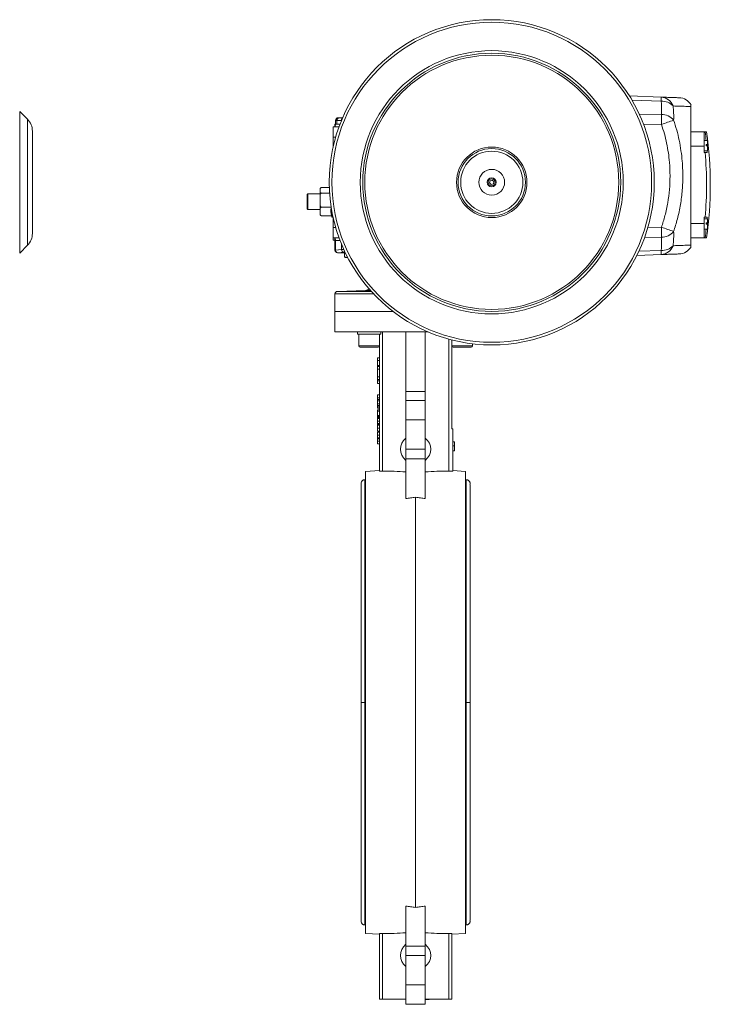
# Model space of a CAD drawing. Header units: millimetres. Extents: x 72 to 1173, y -128 to 1022.
# Tile 8 of 8: x 638 to 1173, y 259 to 1022. Entities that reach past the tile are written whole.
import ezdxf

# ---------------------------------------------------------------- set-up
doc = ezdxf.new("R2010")
doc.units = ezdxf.units.MM

msp = doc.modelspace()

# ---------------------------------------------------------------- linework, layer by layer
at = {"color": 7, "linetype": 'Continuous', "lineweight": 15}
for p, q in [((1110.66, 962.46), (1135.28, 961.6)), ((643.83, 944.4), (637.77, 950.46)), ((880.87, 938.59), (880.8, 938.59)), ((880.8, 930.59), (880.8, 938.59)), ((885.43, 938.59), (880.87, 938.59)), ((882.25, 940.59), (882.19, 938.59)), ((882.25, 940.59), (882.6, 940.59)), ((882.55, 938.59), (882.6, 940.59)), ((882.6, 940.59), (886.18, 940.59)), ((882.8, 943.59), (882.8, 940.59)), ((887.3, 943.59), (883.82, 943.59)), ((883.82, 940.59), (883.82, 943.59)), ((884.8, 945.59), (885.8, 945.59)), ((885.8, 945.59), (888.21, 945.59)), ((887.3, 943.42), (887.3, 943.59)), ((647.64, 935.21), (647.64, 855.98)), ((1168.67, 934.59), (1158.37, 934.59)), ((1168.67, 923.59), (1168.67, 934.59)), ((1168.67, 934.59), (1169.34, 934.59)), ((1169.34, 934.59), (1170.43, 934.59)), ((880.8, 922.6), (880.8, 930.59)), ((1168.67, 923.59), (1158.37, 923.59)), ((1171.07, 928), (1168.67, 928)), ((1168.67, 918.59), (1168.67, 923.59)), ((1170.07, 924.96), (1171.07, 924.96)), ((1170.07, 923.96), (1170.07, 924.96)), ((1171.07, 924.03), (1170.07, 924.03)), ((1171.07, 923.96), (1170.07, 923.96)), ((1171.07, 924.96), (1171.07, 928)), ((1171.07, 924.96), (1171.07, 924.03)), ((1171.07, 920), (1171.07, 923.96)), ((1168.67, 920), (1171.07, 920)), ((1168.67, 918.59), (1169.34, 918.59)), ((1170.66, 918.59), (1169.34, 918.59)), ((1002.59, 896.76), (1002.22, 895.07)), ((1002.22, 895.07), (1003.49, 893.9)), ((1004.25, 897.28), (1002.59, 896.76)), ((1003.49, 893.9), (1005.15, 894.42)), ((1005.52, 896.11), (1004.25, 897.28)), ((1005.15, 894.42), (1005.52, 896.11)), ((861.3, 886.59), (860.8, 886.09)), ((860.8, 875.09), (860.8, 886.09)), ((870.8, 886.59), (861.3, 886.59)), ((861.3, 886.59), (861.3, 874.59)), ((870.8, 890.52), (870.8, 890.56)), ((870.8, 890.52), (870.8, 888.17)), ((870.8, 884.78), (870.8, 888.17)), ((871.8, 891.47), (877.94, 891.47)), ((871.8, 887.22), (878.15, 887.22)), ((870.8, 884.78), (870.8, 878.78)), ((870.8, 874.85), (870.8, 878.78)), ((860.8, 875.09), (861.3, 874.59)), ((861.3, 874.59), (870.8, 874.59)), ((870.8, 874.85), (870.8, 871.19)), ((870.8, 870.62), (870.8, 871.19)), ((871.8, 876.33), (879.35, 876.33)), ((871.8, 869.71), (879.59, 869.71)), ((880.8, 860.59), (880.8, 868.58)), ((1168.67, 863.59), (1158.37, 863.59)), ((1168.67, 868.59), (1169.34, 868.59)), ((1168.67, 868.59), (1168.67, 863.59)), ((1171.07, 867.19), (1168.67, 867.19)), ((1168.67, 852.59), (1168.67, 863.59)), ((1169.34, 868.59), (1170.66, 868.59)), ((1170.07, 864.05), (1171.07, 864.05)), ((1170.07, 863.05), (1170.07, 864.05)), ((1171.07, 863.32), (1170.07, 863.32)), ((1171.07, 863.05), (1170.07, 863.05)), ((1170.68, 863.32), (1170.66, 863.09)), ((1171.07, 864.05), (1171.07, 867.19)), ((1171.07, 864.05), (1171.07, 863.32)), ((1171.07, 859.19), (1171.07, 863.05)), ((880.8, 852.59), (880.8, 860.59)), ((1168.67, 859.19), (1171.07, 859.19)), ((880.8, 852.59), (880.87, 852.59)), ((880.8, 852.59), (880.8, 850.79)), ((880.8, 850.79), (882.24, 850.79)), ((885.43, 852.59), (880.87, 852.59)), ((882.19, 852.59), (882.25, 850.59)), ((882.25, 850.59), (882.6, 850.59)), ((882.3, 850.59), (882.3, 842.96)), ((882.55, 852.59), (882.6, 850.59)), ((882.6, 850.59), (886.18, 850.59)), ((882.66, 842.96), (882.66, 850.59)), ((1168.67, 852.59), (1158.37, 852.59)), ((1168.67, 852.59), (1169.34, 852.59)), ((1170.43, 852.59), (1169.34, 852.59)), ((637.77, 840.72), (643.83, 846.78)), ((882.66, 842.96), (887.35, 843.46)), ((884.23, 840.96), (889.6, 840.78)), ((889.6, 841.29), (889.6, 838.39)), ((889.6, 841.29), (890.17, 841.29)), ((1135.28, 839.58), (1116.41, 838.92)), ((890.53, 837.39), (891.58, 837.39)), ((891.58, 837.39), (892.12, 837.39)), ((882.3, 809.07), (882.3, 795.59)), ((905.94, 811.83), (884.23, 811.07)), ((882.3, 795.59), (882.3, 779.63)), ((882.3, 795.59), (927.21, 795.59)), ((954.58, 779.63), (882.3, 779.63)), ((899.69, 779.59), (899.69, 777.79)), ((917.78, 779.59), (917.78, 777.79)), ((919.09, 671.81), (919.09, 779.59)), ((937.3, 779.59), (937.3, 733.44)), ((952.3, 779.59), (952.3, 733.44)), ((917.78, 777.79), (899.69, 777.79)), ((900.74, 777.79), (900.74, 768.79)), ((916.74, 768.79), (916.74, 777.79)), ((916.8, 777.79), (916.8, 671.66)), ((970.51, 671.81), (970.51, 774.09)), ((972.8, 773.48), (972.8, 704.59)), ((972.86, 773.47), (972.86, 768.79)), ((915.74, 767.79), (901.74, 767.79)), ((976.95, 767.79), (973.86, 767.79)), ((987.86, 767.79), (976.95, 767.79)), ((988.86, 768.79), (988.86, 770.49)), ((915.3, 757.59), (915.3, 759.59)), ((916.8, 759.59), (915.3, 759.59)), ((916.8, 757.59), (915.3, 757.59)), ((915.3, 753.51), (915.3, 757.59)), ((916.8, 753.51), (915.3, 753.51)), ((915.3, 752.97), (915.3, 753.51)), ((916.8, 752.97), (915.3, 752.97)), ((915.3, 750.8), (915.3, 752.97)), ((916.8, 750.8), (915.3, 750.8)), ((915.3, 744.94), (915.3, 750.8)), ((915.3, 744.94), (916.8, 744.94)), ((915.3, 742.75), (915.3, 744.94)), ((916.8, 742.75), (915.3, 742.75)), ((915.3, 741.67), (915.3, 742.75)), ((916.8, 741.67), (915.3, 741.67)), ((915.3, 739.59), (915.3, 741.67)), ((916.8, 739.59), (915.3, 739.59)), ((952.3, 733.44), (937.3, 733.44)), ((937.3, 733.44), (937.3, 726.59)), ((952.3, 726.59), (952.3, 733.44)), ((915.3, 730.94), (916.8, 730.94)), ((915.3, 730.94), (915.3, 728.54)), ((915.3, 728.54), (916.8, 728.54)), ((915.3, 727.31), (916.8, 727.31)), ((915.3, 726.36), (916.8, 726.36)), ((915.3, 726.36), (915.3, 723.97)), ((937.3, 726.59), (952.3, 726.59)), ((937.3, 726.59), (937.3, 711.59)), ((952.3, 726.59), (952.3, 711.59)), ((915.3, 723.97), (916.8, 723.97)), ((915.3, 722.73), (916.8, 722.73)), ((915.3, 721.71), (916.8, 721.71)), ((916.8, 720.62), (915.3, 720.62)), ((915.3, 719.36), (915.3, 718.32)), ((915.3, 719.36), (916.8, 719.36)), ((915.3, 718.32), (916.8, 718.32)), ((915.3, 718.32), (915.3, 714.96)), ((915.3, 714.96), (916.8, 714.96)), ((915.3, 714.96), (915.3, 713.98)), ((915.3, 713.98), (916.8, 713.98)), ((915.3, 713.98), (915.3, 713.29)), ((915.3, 713.29), (916.8, 713.29)), ((915.3, 712.72), (916.8, 712.72)), ((915.3, 712.63), (916.8, 712.63)), ((915.3, 710.58), (916.8, 710.58)), ((937.3, 711.59), (952.3, 711.59)), ((937.3, 711.59), (937.3, 688.87)), ((952.3, 711.59), (952.3, 688.87)), ((915.3, 708.59), (916.8, 708.59)), ((915.3, 708.36), (915.3, 707.51)), ((916.8, 708.23), (915.3, 708.23)), ((915.3, 707.33), (916.8, 707.33)), ((915.3, 705.09), (916.8, 705.09)), ((915.3, 702.85), (916.8, 702.85)), ((915.3, 702.13), (916.8, 702.13)), ((973.6, 704.59), (972.8, 704.59)), ((973.6, 704.59), (973.6, 671.61)), ((915.3, 701.95), (916.8, 701.95)), ((915.3, 699.71), (916.8, 699.71)), ((915.3, 697.46), (916.8, 697.46)), ((916.8, 696.79), (915.3, 696.79)), ((915.3, 695), (916.8, 695)), ((973.6, 694.59), (975.1, 694.59)), ((975.1, 691.36), (975.1, 694.59)), ((915.3, 692.98), (916.8, 692.98)), ((915.3, 692.89), (916.8, 692.89)), ((937.3, 688.87), (952.3, 688.87)), ((937.3, 688.87), (937.3, 681.41)), ((952.3, 688.87), (952.3, 681.41)), ((973.6, 691.36), (975.1, 691.36)), ((973.6, 687.59), (975.1, 687.59)), ((975.1, 687.5), (973.6, 687.5)), ((975.1, 687.59), (975.1, 691.36)), ((937.3, 681.41), (937.3, 650.49)), ((952.3, 681.41), (937.3, 681.41)), ((952.3, 681.41), (952.3, 650.49)), ((916.8, 672.28), (906.05, 671.59)), ((906.05, 313.59), (906.05, 671.59)), ((916.8, 671.66), (919.09, 671.81)), ((973.6, 671.61), (970.51, 671.81)), ((983.55, 671.59), (973.6, 672.23)), ((983.55, 671.59), (983.55, 492.59)), ((906.05, 665.09), (905.55, 665.09)), ((984.05, 665.09), (983.55, 665.09)), ((944.8, 333.7), (944.8, 651.48)), ((983.55, 492.59), (983.55, 313.59)), ((937.3, 334.69), (937.3, 303.77)), ((952.3, 303.77), (952.3, 334.69)), ((905.55, 320.09), (906.05, 320.09)), ((906.05, 313.59), (916.8, 312.9)), ((919.09, 313.38), (916.8, 313.52)), ((916.8, 262.59), (916.8, 313.52)), ((919.09, 313.38), (919.09, 262.59)), ((972.8, 313.52), (970.51, 313.38)), ((970.51, 262.59), (970.51, 313.38)), ((972.8, 312.9), (983.55, 313.59)), ((972.8, 262.59), (972.8, 313.52)), ((983.55, 320.09), (984.05, 320.09)), ((937.3, 303.77), (952.3, 303.77)), ((937.3, 303.77), (937.3, 296.31)), ((952.3, 303.77), (952.3, 296.31)), ((952.3, 296.31), (937.3, 296.31)), ((937.3, 296.31), (937.3, 273.59)), ((952.3, 296.31), (952.3, 273.59)), ((952.3, 273.59), (937.3, 273.59)), ((937.3, 273.59), (937.3, 258.59)), ((952.3, 273.59), (952.3, 258.59)), ((919.09, 262.59), (916.8, 262.59)), ((919.09, 262.59), (937.3, 262.59)), ((952.3, 262.59), (970.51, 262.59)), ((952.3, 262.39), (954.97, 262.39)), ((954.97, 262.39), (954.97, 262.59)), ((954.97, 262.39), (954.98, 262.39)), ((954.98, 262.39), (954.98, 262.59)), ((954.98, 262.39), (955.34, 262.39)), ((955.34, 262.39), (955.34, 262.59)), ((955.36, 262.39), (955.36, 262.59)), ((970.51, 262.59), (972.8, 262.59)), ((937.3, 258.59), (952.3, 258.59))]:
    msp.add_line(p, q, dxfattribs=at)
at = {"color": 8, "linetype": 'Continuous', "lineweight": 15}
for p, q in [((1135.28, 958.38), (1112.65, 959.17)), ((637.77, 950.46), (637.77, 840.72)), ((1118.24, 948.47), (1135.51, 948.22)), ((643.83, 944.4), (643.83, 846.78)), ((883.82, 943.59), (882.8, 943.59)), ((887.37, 943.59), (887.3, 943.59)), ((1135.51, 940.44), (1121.54, 940.65)), ((882.83, 930.59), (880.8, 930.59)), ((879.83, 873.46), (879.83, 868.92)), ((1170.07, 863.09), (1170.66, 863.09)), ((882.83, 860.59), (880.8, 860.59)), ((1124.91, 860.58), (1135.51, 860.74)), ((887.35, 843.46), (887.35, 847.65)), ((1135.51, 852.96), (1122.37, 852.77)), ((882.3, 842.96), (882.66, 842.96)), ((884.58, 840.96), (884.23, 840.96)), ((1118, 842.2), (1135.28, 842.8)), ((912.27, 809.07), (882.3, 809.07)), ((884.23, 811.07), (910.43, 811.07)), ((909.75, 811.83), (905.94, 811.83)), ((900.74, 768.79), (916.74, 768.79)), ((972.86, 768.79), (976.39, 768.79)), ((976.39, 768.79), (988.86, 768.79)), ((905.55, 492.59), (905.55, 665.09)), ((984.05, 665.09), (984.05, 492.59)), ((905.55, 320.09), (905.55, 492.59)), ((984.05, 492.59), (984.05, 320.09))]:
    msp.add_line(p, q, dxfattribs=at)
at = {"color": 7, "linetype": 'Continuous', "lineweight": 15}
for radius in [126, 124, 102, 100, 98.47, 27.33, 26.1, 24.1, 10, 3.5, 2.7]:
    msp.add_circle((1003.87, 895.59), radius, dxfattribs=at)
for centre, radius, start, end in [((1102.38, 959.99), 32.93, 357.19806, 2.80194), ((1134.77, 951.22), 10.39, 19.90099, 87.17567), ((1136.12, 946.89), 11.52, 43.0784, 94.19002), ((1148.8, 950.12), 11, 29.34532, 88.00015), ((899.33, 944.33), 236.21, 359.05719, 0.94281), ((1135.47, 935.99), 12.23, 39.36064, 89.82972), ((634.64, 935.21), 13, 0, 45), ((884.8, 943.59), 2, 90, 180), ((993.06, 1362.24), 445.2, 288.66063, 289.94523), ((885.5, 893.59), 286.78, 6.89043, 8.21949), ((885.5, 893.59), 287.87, 0, 8.18822), ((885.5, 893.59), 284.94, 354.96644, 5.03356), ((885.5, 893.59), 287.87, 351.81178, 0), ((871.8, 890.56), 1, 158.6287, 173.73653), ((871.8, 870.62), 1, 180, 200.30068), ((891.41, 873.02), 12.28, 167.11517, 195.64893), ((912.36, 880.59), 34.56, 198.3552, 199.73161), ((880.3, 869.09), 0.5, 199.73161, 331.56565), ((634.64, 855.98), 13, 315, 0), ((993.06, 438.95), 445.2, 70.05477, 71.33937), ((899.33, 856.85), 236.21, 359.05719, 0.94281), ((1135.47, 865.19), 12.23, 270.17028, 320.63936), ((885.5, 893.59), 286.78, 351.78051, 353.10957), ((884.3, 842.96), 2, 180, 268), ((884.65, 842.96), 1.99, 179.84389, 267.8278), ((889.35, 843.46), 2, 179.99612, 268.19891), ((1136.12, 854.3), 11.52, 265.80998, 316.9216), ((1134.77, 849.96), 10.39, 272.82433, 340.09901), ((1102.38, 841.19), 32.93, 357.19806, 2.80194), ((1148.8, 851.06), 11, 271.99978, 330.65771), ((890.53, 838.39), 1, 233.12222, 270), ((884.3, 809.07), 2, 92, 180), ((905.8, 815.82), 4, 272, 315.97061), ((901.74, 768.79), 1, 180, 270), ((915.74, 768.79), 1, 270, 0), ((973.86, 768.79), 1, 180, 270), ((987.86, 768.79), 1, 270, 0)]:
    msp.add_arc(centre, radius, start, end, dxfattribs=at)
for centre, major_axis, ratio, start_param, end_param in [((948.25, 688.75), (15.17, 0), 0.823849, 2.376683, 3.906502), ((941.35, 688.75), (15.17, 0), 0.823849, 5.518276, 7.048095), ((917.97, 492.59), (218.21, 0), 0.821318, 1.48211, 1.565667), ((971.63, 492.59), (218.21, 0), 0.821318, 1.575926, 1.659482), ((917.97, 492.59), (218.21, 0), 0.821318, 4.717519, 4.801075), ((971.63, 492.59), (218.21, 0), 0.821318, 4.623703, 4.707259), ((948.25, 296.43), (15.17, 0), 0.823849, 2.376683, 3.906502), ((941.35, 296.43), (15.17, 0), 0.823849, 5.518276, 7.048095)]:
    msp.add_ellipse(centre, major_axis=major_axis, ratio=ratio, start_param=start_param, end_param=end_param, dxfattribs=at)
for points, knots in [([(1135.28, 961.6), (1137.1, 961.54), (1140.36, 961.42), (1143.87, 961.3), (1146.4, 961.21), (1148.13, 961.15), (1149.08, 961.12), (1149.09, 961.12), (1149.09, 961.12)], [0, 0, 0, 0, 0.21033, 0.377012, 0.543822, 0.710503, 0.882027, 1, 1, 1, 1]), ([(1135.51, 948.22), (1135.55, 949.89), (1135.63, 952.85), (1135.46, 956.24), (1135.31, 957.95), (1135.28, 958.38)], [0, 0, 0, 0, 0.493309, 0.874458, 1, 1, 1, 1]), ([(1144.54, 954.76), (1144.58, 954.3), (1144.77, 952.44), (1144.99, 948.76), (1144.95, 945.55), (1144.93, 943.74)], [0, 0, 0, 0, 0.12563, 0.506887, 1, 1, 1, 1]), ([(1158.37, 954.25), (1158.02, 954.27), (1157.31, 954.29), (1155.49, 954.36), (1153.07, 954.45), (1149.64, 954.57), (1146.43, 954.69), (1144.54, 954.76)], [0, 0, 0, 0, 0.182557, 0.365539, 0.549814, 0.734525, 1, 1, 1, 1]), ([(1158.37, 955.5), (1158.37, 955.51), (1158.37, 955.53), (1158.37, 955.23), (1158.37, 954.58), (1158.37, 954.25)], [0, 0, 0, 0, 0.199925, 0.600666, 1, 1, 1, 1]), ([(1158.37, 846.93), (1158.37, 847.64), (1158.37, 849.05), (1158.37, 852.22), (1158.37, 855.73), (1158.37, 859.31), (1158.37, 863.49), (1158.37, 868.3), (1158.37, 873.73), (1158.37, 879.26), (1158.37, 884.65), (1158.37, 889.78), (1158.37, 895.08), (1158.37, 900.5), (1158.37, 905.93), (1158.37, 911.24), (1158.37, 916.39), (1158.37, 921.82), (1158.37, 927.37), (1158.37, 932.82), (1158.37, 937.63), (1158.37, 941.82), (1158.37, 945.41), (1158.37, 948.43), (1158.37, 950.91), (1158.37, 952.9), (1158.37, 953.8), (1158.37, 954.25)], [0, 0, 0, 0, 0.062418, 0.124617, 0.166663, 0.208334, 0.249438, 0.29158, 0.333271, 0.374483, 0.40605, 0.436978, 0.468065, 0.499528, 0.530733, 0.562024, 0.593073, 0.624762, 0.666177, 0.707908, 0.749907, 0.791218, 0.832863, 0.874627, 0.91616, 0.958034, 1, 1, 1, 1]), ([(889.58, 948.49), (889.59, 948.55), (889.59, 948.67), (889.63, 948.86), (889.72, 949.07), (889.82, 949.23), (889.9, 949.25), (889.91, 949.26)], [0, 0, 0, 0, 0.142724, 0.284962, 0.517007, 0.913618, 1, 1, 1, 1]), ([(883.82, 943.59), (883.84, 943.82), (883.88, 944.26), (884.22, 944.86), (884.73, 945.32), (885.28, 945.55), (885.64, 945.59), (885.79, 945.59), (885.8, 945.59)], [0, 0, 0, 0, 0.214404, 0.428804, 0.643303, 0.858012, 0.990582, 1, 1, 1, 1]), ([(887.3, 943.59), (887.33, 943.81), (887.37, 944.26), (887.67, 944.83), (887.98, 945.07), (888.12, 945.18)], [0, 0, 0, 0, 0.363098, 0.726191, 1, 1, 1, 1]), ([(1135.51, 860.74), (1136.45, 863.73), (1138.43, 869.98), (1140.48, 879.76), (1141.81, 890.03), (1142.26, 900.49), (1141.87, 910.02), (1140.89, 918.47), (1139.57, 925.87), (1137.83, 933.22), (1136.28, 938.04), (1135.51, 940.44)], [0, 0, 0, 0, 0.115928, 0.242306, 0.368684, 0.498733, 0.628783, 0.720893, 0.813004, 0.906502, 1, 1, 1, 1]), ([(1144.93, 943.74), (1145.75, 941.17), (1147.39, 936.03), (1149.28, 928.11), (1150.71, 920.07), (1151.76, 910.94), (1152.2, 900.8), (1151.76, 889.59), (1150.34, 878.35), (1148.11, 867.55), (1145.95, 860.68), (1144.93, 857.44)], [0, 0, 0, 0, 0.092121, 0.184242, 0.277736, 0.371229, 0.49762, 0.624011, 0.754033, 0.884056, 1, 1, 1, 1]), ([(1170.89, 920), (1170.89, 919.8), (1170.88, 919.18), (1170.8, 918.7), (1170.7, 918.62), (1170.66, 918.59)], [0, 0, 0, 0, 0.210236, 0.675175, 1, 1, 1, 1]), ([(871.8, 891.47), (871.74, 891.47), (871.62, 891.47), (871.43, 891.42), (871.19, 891.33), (870.88, 891.06), (870.81, 890.77), (870.8, 890.56), (870.8, 890.52)], [0, 0, 0, 0, 0.062255, 0.124274, 0.229251, 0.413872, 0.898157, 1, 1, 1, 1]), ([(870.8, 888.17), (870.81, 888.04), (870.82, 887.8), (871, 887.52), (871.22, 887.35), (871.42, 887.27), (871.62, 887.22), (871.74, 887.22), (871.8, 887.22)], [0, 0, 0, 0, 0.366802, 0.631962, 0.767899, 0.872128, 0.942131, 1, 1, 1, 1]), ([(871.8, 887.22), (871.74, 887.21), (871.62, 887.2), (871.43, 887.09), (871.19, 886.84), (870.88, 886.17), (870.81, 885.43), (870.8, 884.87), (870.8, 884.78)], [0, 0, 0, 0, 0.062255, 0.124274, 0.229251, 0.413872, 0.898157, 1, 1, 1, 1]), ([(870.8, 878.78), (870.81, 878.43), (870.82, 877.83), (871, 877.11), (871.22, 876.68), (871.42, 876.46), (871.62, 876.35), (871.74, 876.34), (871.8, 876.33)], [0, 0, 0, 0, 0.366802, 0.631962, 0.767899, 0.872128, 0.942131, 1, 1, 1, 1]), ([(871.8, 876.33), (871.79, 876.33), (871.72, 876.33), (871.58, 876.31), (871.37, 876.23), (871.12, 876.04), (870.84, 875.57), (870.81, 875.14), (870.8, 874.85)], [0, 0, 0, 0, 0.009006, 0.069816, 0.147679, 0.267114, 0.488158, 1, 1, 1, 1]), ([(870.8, 871.19), (870.8, 871.17), (870.8, 870.89), (870.85, 870.52), (871.06, 870.1), (871.25, 869.89), (871.48, 869.76), (871.66, 869.71), (871.77, 869.71), (871.8, 869.71)], [0, 0, 0, 0, 0.047068, 0.473073, 0.639311, 0.8067, 0.88521, 0.964436, 1, 1, 1, 1]), ([(871.8, 869.71), (871.74, 869.71), (871.62, 869.71), (871.43, 869.76), (871.2, 869.85), (870.96, 870.03), (870.93, 870.19), (870.91, 870.28)], [0, 0, 0, 0, 0.094703, 0.1890449, 0.3487364, 0.6295825, 1, 1, 1, 1]), ([(1170.66, 868.59), (1170.71, 868.52), (1170.83, 868.39), (1170.9, 867.79), (1170.89, 867.26), (1170.89, 867.19)], [0, 0, 0, 0, 0.464165, 0.928511, 1, 1, 1, 1]), ([(1144.93, 857.44), (1144.95, 855.63), (1144.99, 852.42), (1144.77, 848.75), (1144.58, 846.89), (1144.54, 846.42)], [0, 0, 0, 0, 0.493113, 0.87437, 1, 1, 1, 1]), ([(1135.28, 842.8), (1135.31, 843.23), (1135.46, 844.94), (1135.63, 848.33), (1135.55, 851.29), (1135.51, 852.96)], [0, 0, 0, 0, 0.125542, 0.506691, 1, 1, 1, 1]), ([(887.67, 841.2), (887.49, 841.18), (886.46, 841.01), (885.43, 840.99), (884.58, 840.96)], [0, 0, 0, 0, 0.1695326, 1, 1, 1, 1]), ([(1149.17, 840.07), (1149.14, 840.07), (1149.07, 840.06), (1148.28, 840.04), (1146.69, 839.98), (1143.91, 839.88), (1140.22, 839.75), (1136.93, 839.64), (1135.28, 839.58)], [0, 0, 0, 0, 0.122082, 0.25095, 0.436393, 0.622549, 0.810901, 1, 1, 1, 1]), ([(1144.54, 846.42), (1145.69, 846.47), (1148.01, 846.55), (1150.99, 846.66), (1153.6, 846.75), (1155.74, 846.83), (1157.39, 846.89), (1158.04, 846.92), (1158.37, 846.93)], [0, 0, 0, 0, 0.158433, 0.317143, 0.487165, 0.657187, 0.828593, 1, 1, 1, 1]), ([(1158.37, 846.93), (1158.37, 846.6), (1158.37, 845.96), (1158.37, 845.65), (1158.37, 845.67), (1158.37, 845.68)], [0, 0, 0, 0, 0.395044, 0.790854, 1, 1, 1, 1]), ([(889.6, 838.39), (889.6, 838.33), (889.6, 838.21), (889.64, 838.02), (889.73, 837.81), (889.84, 837.64), (889.92, 837.62), (889.94, 837.61)], [0, 0, 0, 0, 0.133259, 0.266064, 0.48272, 0.853029, 1, 1, 1, 1]), ([(892.24, 837.54), (891.96, 837.49), (891.27, 837.36), (890.47, 837.41), (889.91, 837.73), (889.73, 837.92), (889.63, 838.14), (889.6, 838.3), (889.6, 838.38), (889.6, 838.39)], [0, 0, 0, 0, 0.28823, 0.724753, 0.812272, 0.900509, 0.945937, 0.991751, 1, 1, 1, 1]), ([(905.73, 811.4), (905.42, 811.38), (904.8, 811.35), (904.61, 811.32), (904.51, 811.31)], [0, 0, 0, 0, 0.499997, 1, 1, 1, 1]), ([(904.54, 811.3), (904.54, 811.29), (904.54, 811.27), (905.09, 811.25), (906.05, 811.25), (907.33, 811.26), (908.74, 811.29), (909.78, 811.32), (910.23, 811.34), (910.26, 811.34)], [0, 0, 0, 0, 0.117091, 0.291076, 0.464981, 0.638849, 0.812734, 0.986685, 1, 1, 1, 1]), ([(910.1, 811.53), (909.79, 811.53), (909.03, 811.51), (907.72, 811.48), (906.54, 811.43), (905.96, 811.41), (905.73, 811.4)], [0, 0, 0, 0, 0.205581, 0.507918, 0.810458, 1, 1, 1, 1]), ([(915.3, 728.54), (915.3, 728.48), (915.3, 728.35), (915.3, 728.17), (915.3, 727.99), (915.3, 727.83), (915.3, 727.68), (915.3, 727.55), (915.3, 727.42), (915.3, 727.34), (915.3, 727.31)], [0, 0, 0, 0, 0.157891, 0.306795, 0.445675, 0.574557, 0.694631, 0.805977, 0.907764, 1, 1, 1, 1]), ([(915.3, 727.31), (915.3, 727.21), (915.3, 727.02), (915.3, 726.75), (915.3, 726.51), (915.3, 726.36), (915.3, 726.29)], [0, 0, 0, 0, 0.261213, 0.512048, 0.757793, 1, 1, 1, 1]), ([(915.3, 723.97), (915.3, 723.9), (915.3, 723.77), (915.3, 723.59), (915.3, 723.42), (915.3, 723.26), (915.3, 723.11), (915.3, 722.97), (915.3, 722.85), (915.3, 722.77), (915.3, 722.73)], [0, 0, 0, 0, 0.1578913, 0.306795, 0.4456752, 0.5745567, 0.6946308, 0.8059774, 0.9077641, 1, 1, 1, 1]), ([(915.3, 722.73), (915.3, 722.63), (915.3, 722.44), (915.3, 722.18), (915.3, 721.93), (915.3, 721.78), (915.3, 721.71)], [0, 0, 0, 0, 0.261213, 0.512048, 0.757793, 1, 1, 1, 1]), ([(915.3, 721.71), (915.3, 721.67), (915.3, 721.58), (915.3, 721.45), (915.3, 721.34), (915.3, 721.23), (915.3, 721.13), (915.3, 721.04), (915.3, 720.96), (915.3, 720.89), (915.3, 720.82), (915.3, 720.77), (915.3, 720.72), (915.3, 720.68), (915.3, 720.65), (915.3, 720.63), (915.3, 720.62), (915.3, 720.62), (915.3, 720.62)], [0, 0, 0, 0, 0.056809, 0.113874, 0.170522, 0.227532, 0.285334, 0.343678, 0.403164, 0.464002, 0.525827, 0.589097, 0.653293, 0.719115, 0.786763, 0.855798, 0.926841, 1, 1, 1, 1]), ([(915.3, 713.29), (915.3, 713.2), (915.3, 713.03), (915.3, 712.85), (915.3, 712.76), (915.3, 712.75)], [0, 0, 0, 0, 0.482843, 0.965746, 1, 1, 1, 1]), ([(915.3, 712.63), (915.3, 712.62), (915.3, 712.59), (915.3, 712.53), (915.3, 712.46), (915.3, 712.38), (915.3, 712.29), (915.3, 712.18), (915.3, 712.06), (915.3, 711.93), (915.3, 711.79), (915.3, 711.65), (915.3, 711.49), (915.3, 711.32), (915.3, 711.15), (915.3, 710.97), (915.3, 710.78), (915.3, 710.65), (915.3, 710.58)], [0, 0, 0, 0, 0.071042, 0.139355, 0.204975, 0.268354, 0.330157, 0.390696, 0.450899, 0.510969, 0.570761, 0.629453, 0.688414, 0.747571, 0.808283, 0.870023, 0.933805, 1, 1, 1, 1]), ([(915.3, 710.58), (915.3, 710.49), (915.3, 710.31), (915.3, 710.05), (915.3, 709.79), (915.3, 709.55), (915.3, 709.33), (915.3, 709.14), (915.3, 708.97), (915.3, 708.84), (915.3, 708.73), (915.3, 708.65), (915.3, 708.6), (915.3, 708.59), (915.3, 708.59)], [0, 0, 0, 0, 0.09205, 0.181, 0.269569, 0.357573, 0.443574, 0.526455, 0.607471, 0.688399, 0.767864, 0.845538, 0.922533, 1, 1, 1, 1]), ([(915.3, 708.59), (915.3, 708.59), (915.3, 708.46), (915.3, 708.32), (915.3, 708.24), (915.3, 708.23), (915.3, 708.23)], [0, 0, 0, 0, 0.007067, 0.44011, 0.882668, 1, 1, 1, 1]), ([(915.3, 707.33), (915.3, 707.33), (915.3, 707.33), (915.3, 707.32), (915.3, 707.3), (915.3, 707.27), (915.3, 707.24), (915.3, 707.19), (915.3, 707.15), (915.3, 707.09), (915.3, 707.02), (915.3, 706.95), (915.3, 706.86), (915.3, 706.78), (915.3, 706.68), (915.3, 706.57), (915.3, 706.46), (915.3, 706.34), (915.3, 706.21), (915.3, 706.07), (915.3, 705.93), (915.3, 705.78), (915.3, 705.62), (915.3, 705.45), (915.3, 705.27), (915.3, 705.15), (915.3, 705.09)], [0, 0, 0, 0, 0.063113, 0.123612, 0.18097, 0.235256, 0.287095, 0.336024, 0.382374, 0.426325, 0.468201, 0.508239, 0.546617, 0.583488, 0.619002, 0.65359, 0.687163, 0.720428, 0.753235, 0.786265, 0.819508, 0.853548, 0.888311, 0.923997, 0.961351, 1, 1, 1, 1]), ([(915.3, 705.09), (915.3, 705), (915.3, 704.82), (915.3, 704.57), (915.3, 704.32), (915.3, 704.1), (915.3, 703.89), (915.3, 703.7), (915.3, 703.54), (915.3, 703.4), (915.3, 703.28), (915.3, 703.18), (915.3, 703.08), (915.3, 703.01), (915.3, 702.96), (915.3, 702.93), (915.3, 702.91), (915.3, 702.89), (915.3, 702.87), (915.3, 702.86), (915.3, 702.85), (915.3, 702.85), (915.3, 702.85)], [0, 0, 0, 0, 0.056725, 0.111439, 0.164371, 0.21644, 0.267394, 0.317343, 0.367257, 0.418163, 0.471358, 0.52792, 0.588017, 0.652172, 0.686383, 0.72325, 0.762597, 0.804726, 0.849443, 0.896709, 0.946889, 1, 1, 1, 1]), ([(915.3, 701.95), (915.3, 701.95), (915.3, 701.95), (915.3, 701.94), (915.3, 701.92), (915.3, 701.89), (915.3, 701.85), (915.3, 701.81), (915.3, 701.76), (915.3, 701.7), (915.3, 701.64), (915.3, 701.56), (915.3, 701.48), (915.3, 701.39), (915.3, 701.29), (915.3, 701.19), (915.3, 701.07), (915.3, 700.95), (915.3, 700.83), (915.3, 700.69), (915.3, 700.55), (915.3, 700.39), (915.3, 700.23), (915.3, 700.06), (915.3, 699.89), (915.3, 699.77), (915.3, 699.71)], [0, 0, 0, 0, 0.063113, 0.123612, 0.18097, 0.235256, 0.287095, 0.336024, 0.382374, 0.426325, 0.468201, 0.508239, 0.546617, 0.583488, 0.619002, 0.65359, 0.687163, 0.720428, 0.753235, 0.786265, 0.819508, 0.853548, 0.888311, 0.923997, 0.961351, 1, 1, 1, 1]), ([(915.3, 699.71), (915.3, 699.62), (915.3, 699.44), (915.3, 699.18), (915.3, 698.94), (915.3, 698.71), (915.3, 698.5), (915.3, 698.31), (915.3, 698.15), (915.3, 698.02), (915.3, 697.9), (915.3, 697.79), (915.3, 697.7), (915.3, 697.63), (915.3, 697.58), (915.3, 697.55), (915.3, 697.52), (915.3, 697.5), (915.3, 697.48), (915.3, 697.47), (915.3, 697.46), (915.3, 697.46), (915.3, 697.46)], [0, 0, 0, 0, 0.056725, 0.111439, 0.164371, 0.21644, 0.267394, 0.317343, 0.367257, 0.418163, 0.471358, 0.52792, 0.588017, 0.652172, 0.686383, 0.72325, 0.762597, 0.804726, 0.849443, 0.896709, 0.946889, 1, 1, 1, 1]), ([(915.3, 697.55), (915.3, 697.55), (915.3, 697.55), (915.3, 697.54), (915.3, 697.53), (915.3, 697.51), (915.3, 697.48), (915.3, 697.45), (915.3, 697.41), (915.3, 697.36), (915.3, 697.31), (915.3, 697.26), (915.3, 697.19), (915.3, 697.13), (915.3, 697.05), (915.3, 696.97), (915.3, 696.88), (915.3, 696.82), (915.3, 696.79)], [0, 0, 0, 0, 0.080028, 0.157825, 0.232559, 0.30472, 0.374369, 0.44157, 0.506039, 0.568678, 0.628697, 0.687073, 0.743221, 0.797558, 0.850225, 0.90138, 0.95107, 1, 1, 1, 1]), ([(915.3, 696.79), (915.3, 696.73), (915.3, 696.62), (915.3, 696.43), (915.3, 696.23), (915.3, 696.01), (915.3, 695.78), (915.3, 695.53), (915.3, 695.27), (915.3, 695.09), (915.3, 695)], [0, 0, 0, 0, 0.125625, 0.247619, 0.368528, 0.488104, 0.609878, 0.735382, 0.864448, 1, 1, 1, 1]), ([(915.3, 695), (915.3, 694.93), (915.3, 694.79), (915.3, 694.6), (915.3, 694.41), (915.3, 694.23), (915.3, 694.06), (915.3, 693.9), (915.3, 693.76), (915.3, 693.62), (915.3, 693.49), (915.3, 693.37), (915.3, 693.27), (915.3, 693.19), (915.3, 693.11), (915.3, 693.05), (915.3, 693.01), (915.3, 692.99), (915.3, 692.98)], [0, 0, 0, 0, 0.068499, 0.134572, 0.198208, 0.259784, 0.319951, 0.379508, 0.438814, 0.498497, 0.558182, 0.617438, 0.677522, 0.737959, 0.80033, 0.86409, 0.930622, 1, 1, 1, 1]), ([(905.55, 665.09), (905.2, 665.06), (904.65, 665), (903.95, 664.66), (903.42, 664.25), (902.97, 663.69), (902.66, 663.01), (902.51, 662.26), (902.58, 661.76), (902.61, 661.51)], [0, 0, 0, 0, 0.195428, 0.311032, 0.437709, 0.57356, 0.7154, 0.859048, 1, 1, 1, 1]), ([(986.99, 661.51), (987.02, 661.76), (987.09, 662.26), (986.94, 663.01), (986.63, 663.69), (986.18, 664.25), (985.65, 664.66), (984.95, 665), (984.4, 665.06), (984.05, 665.09)], [0, 0, 0, 0, 0.1409523, 0.2846002, 0.4264398, 0.5622915, 0.6889679, 0.8045723, 1, 1, 1, 1]), ([(902.6, 661.46), (902.6, 661.43), (902.58, 661.35), (902.57, 660.29), (902.56, 658.66), (902.55, 656.61), (902.55, 654.31), (902.55, 651.87), (902.55, 649.42), (902.55, 647.04), (902.55, 644.69), (902.55, 641.07), (902.55, 635.67), (902.55, 627.93), (902.55, 619.21), (902.55, 610.27), (902.55, 601.37), (902.55, 592.72), (902.55, 583.65), (902.55, 574.28), (902.55, 566.73), (902.55, 561.26), (902.55, 557.91), (902.55, 554.6), (902.55, 551.32), (902.55, 547.97), (902.55, 544.28), (902.55, 539.7), (902.55, 534), (902.55, 527.16), (902.55, 519.47), (902.55, 511.04), (902.55, 502), (902.55, 495.78), (902.55, 492.59)], [0, 0, 0, 0, 0.038834, 0.081227, 0.120324, 0.156093, 0.188533, 0.217664, 0.243523, 0.266156, 0.286105, 0.305918, 0.356318, 0.407759, 0.459834, 0.511978, 0.553571, 0.59509, 0.636648, 0.678092, 0.718632, 0.732643, 0.746408, 0.759931, 0.773215, 0.786264, 0.800345, 0.81734, 0.840632, 0.867331, 0.897052, 0.92937, 0.96384, 1, 1, 1, 1]), ([(987.05, 492.59), (987.05, 495.71), (987.05, 501.74), (987.05, 510.37), (987.05, 518.16), (987.05, 524.98), (987.05, 530.77), (987.05, 537.95), (987.05, 546.88), (987.05, 558.25), (987.05, 569.91), (987.05, 581.63), (987.05, 592.82), (987.05, 602.68), (987.05, 611.27), (987.05, 618.59), (987.05, 625.2), (987.05, 631.04), (987.05, 635.51), (987.05, 639.07), (987.05, 642.07), (987.05, 645.26), (987.05, 648.54), (987.05, 651.59), (987.04, 654.33), (987.04, 656.69), (987.03, 658.73), (987.02, 660.31), (987.01, 661.34), (987, 661.43), (986.99, 661.47)], [0, 0, 0, 0, 0.035363, 0.068239, 0.098081, 0.12438, 0.146676, 0.165195, 0.208214, 0.252148, 0.302798, 0.353625, 0.404408, 0.455392, 0.496208, 0.536553, 0.575231, 0.611957, 0.646812, 0.666676, 0.689925, 0.716637, 0.746885, 0.780737, 0.81174, 0.845301, 0.881424, 0.920093, 0.961269, 1, 1, 1, 1]), ([(937.3, 650.49), (937.9, 650.57), (939.12, 650.74), (940.97, 650.99), (942.87, 651.23), (944.15, 651.4), (944.8, 651.48)], [0, 0, 0, 0, 0.24061, 0.487477, 0.740605, 1, 1, 1, 1]), ([(944.8, 651.48), (945.45, 651.4), (946.73, 651.23), (948.63, 650.99), (950.48, 650.74), (951.7, 650.57), (952.3, 650.49)], [0, 0, 0, 0, 0.259395, 0.512523, 0.75939, 1, 1, 1, 1]), ([(902.55, 492.59), (902.55, 489.47), (902.55, 483.45), (902.55, 474.81), (902.55, 467.02), (902.55, 460.2), (902.55, 454.41), (902.55, 447.23), (902.55, 438.31), (902.55, 426.93), (902.55, 415.27), (902.55, 403.55), (902.55, 392.36), (902.55, 382.5), (902.55, 373.91), (902.55, 366.59), (902.55, 359.99), (902.55, 354.15), (902.55, 349.67), (902.55, 346.11), (902.55, 343.12), (902.55, 339.92), (902.55, 336.64), (902.55, 333.59), (902.56, 330.85), (902.56, 328.49), (902.57, 326.45), (902.58, 324.87), (902.59, 323.84), (902.6, 323.75), (902.6, 323.71)], [0, 0, 0, 0, 0.035363, 0.068239, 0.098081, 0.12438, 0.146676, 0.165195, 0.208214, 0.252148, 0.302798, 0.353625, 0.404408, 0.455392, 0.496208, 0.536553, 0.575231, 0.611957, 0.646812, 0.666676, 0.689925, 0.716637, 0.746885, 0.780737, 0.81174, 0.845301, 0.881424, 0.920093, 0.961269, 1, 1, 1, 1]), ([(987, 323.72), (987, 323.76), (987.02, 323.84), (987.03, 324.9), (987.04, 326.52), (987.05, 328.57), (987.05, 330.87), (987.05, 333.31), (987.05, 335.76), (987.05, 338.14), (987.05, 340.49), (987.05, 344.11), (987.05, 349.51), (987.05, 357.25), (987.05, 365.97), (987.05, 374.91), (987.05, 383.81), (987.05, 392.46), (987.05, 401.53), (987.05, 410.9), (987.05, 418.45), (987.05, 423.93), (987.05, 427.27), (987.05, 430.58), (987.05, 433.86), (987.05, 437.22), (987.05, 440.9), (987.05, 445.48), (987.05, 451.18), (987.05, 458.02), (987.05, 465.71), (987.05, 474.14), (987.05, 483.18), (987.05, 489.4), (987.05, 492.59)], [0, 0, 0, 0, 0.038834, 0.081227, 0.120324, 0.156093, 0.188533, 0.217664, 0.243523, 0.266156, 0.286105, 0.305918, 0.356318, 0.407759, 0.459834, 0.511978, 0.553571, 0.59509, 0.636648, 0.678092, 0.718632, 0.732643, 0.746408, 0.759931, 0.773215, 0.786264, 0.800345, 0.81734, 0.840632, 0.867331, 0.897052, 0.92937, 0.96384, 1, 1, 1, 1]), ([(944.8, 333.7), (944.15, 333.78), (942.87, 333.95), (940.97, 334.2), (939.12, 334.44), (937.9, 334.61), (937.3, 334.69)], [0, 0, 0, 0, 0.259395, 0.512523, 0.75939, 1, 1, 1, 1]), ([(952.3, 334.69), (951.7, 334.61), (950.48, 334.44), (948.63, 334.2), (946.73, 333.95), (945.45, 333.78), (944.8, 333.7)], [0, 0, 0, 0, 0.24061, 0.487477, 0.740605, 1, 1, 1, 1]), ([(902.61, 323.67), (902.58, 323.42), (902.51, 322.93), (902.66, 322.18), (902.97, 321.5), (903.42, 320.94), (903.95, 320.53), (904.65, 320.18), (905.2, 320.12), (905.55, 320.09)], [0, 0, 0, 0, 0.140952, 0.2846, 0.42644, 0.562291, 0.688968, 0.804572, 1, 1, 1, 1]), ([(984.05, 320.09), (984.4, 320.12), (984.95, 320.18), (985.65, 320.53), (986.18, 320.94), (986.63, 321.5), (986.94, 322.18), (987.09, 322.93), (987.02, 323.42), (986.99, 323.67)], [0, 0, 0, 0, 0.195428, 0.311032, 0.437709, 0.57356, 0.7154, 0.859048, 1, 1, 1, 1])]:
    msp.add_open_spline(points, degree=3, knots=knots, dxfattribs=at)
at = {"color": 8, "linetype": 'Continuous', "lineweight": 15}
for points, knots in [([(887.35, 843.46), (887.51, 843.47), (887.79, 843.5), (888.75, 843.5), (889.14, 843.5)], [0, 0, 0, 0, 0.592206, 1, 1, 1, 1]), ([(889.28, 841.46), (889.14, 841.44), (888.6, 841.33), (888.06, 841.26), (887.67, 841.2)], [0, 0, 0, 0, 0.264793, 1, 1, 1, 1]), ([(890.18, 841.5), (890.07, 841.5), (889.53, 841.49), (889.39, 841.48), (889.28, 841.46)], [0, 0, 0, 0, 0.2159439, 1, 1, 1, 1]), ([(905.55, 492.59), (905.31, 492.59), (904.79, 492.59), (903.92, 492.59), (903.08, 492.59), (902.56, 492.59), (902.61, 492.59), (902.62, 492.59)], [0, 0, 0, 0, 0.15228, 0.331254, 0.587016, 0.867453, 1, 1, 1, 1]), ([(984.05, 492.59), (984.29, 492.59), (984.81, 492.59), (985.68, 492.59), (986.52, 492.59), (987.04, 492.59), (986.99, 492.59), (986.98, 492.59)], [0, 0, 0, 0, 0.15228, 0.331254, 0.587016, 0.867453, 1, 1, 1, 1])]:
    msp.add_open_spline(points, degree=3, knots=knots, dxfattribs=at)
at = {"color": 7, "linetype": 'Continuous', "lineweight": 15}
msp.add_open_spline([(882.3, 779.63), (882.46, 779.6), (882.63, 779.59), (882.8, 779.59)], degree=3, dxfattribs=at)

doc.saveas('drawing.dxf')
